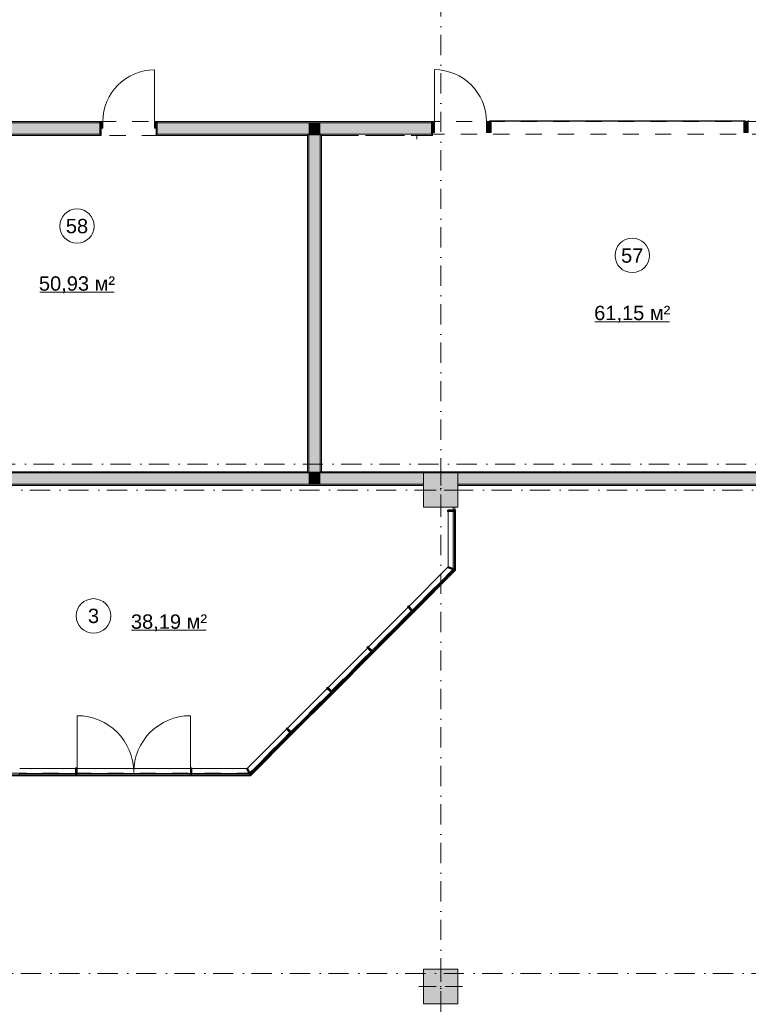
# Model space of a CAD drawing. Header units: millimetres. Extents: x -14761 to 157739, y -22400 to 107990.
# Tile 26 of 81: x 46661 to 59362, y 27040 to 44196. Entities that reach past the tile are written whole.
import ezdxf

# ---------------------------------------------------------------- set-up
doc = ezdxf.new("R2010")
doc.units = ezdxf.units.MM
doc.header["$MEASUREMENT"] = 0
doc.linetypes.add('Штриховая', pattern=[564.444447, 282.222223, -282.222223])
doc.linetypes.add('Штрихпунктирная', pattern=[670.277762, 352.777767, -176.388884, 0, -141.111112])
for name, color, linetype in [('Интерьер - Оборудование бань', 7, 'Continuous'), ('Конструктив - Колонны', 7, 'Continuous'), ('Конструктив - Навесные Стены', 7, 'Continuous'), ('Конструктив - Стены Блок 200 нов', 7, 'Continuous'), ('Элемент Модели - Зона', 7, 'Continuous'), ('Элемент Модели - Оси', 7, 'Continuous')]:
    doc.layers.add(name, color=color, linetype=linetype)
doc.styles.add('СГЕНЕРИР_СТИЛЬ_1', font='txt')

msp = doc.modelspace()

# ---------------------------------------------------------------- hatches: boundary and pattern name
at = {"layer": 'Конструктив - Колонны', "linetype": 'Continuous', "lineweight": 0, "true_color": 0x000000}
for points in [[(53700, 35700), (54300, 35700), (54300, 36300), (53700, 36300)], [(53700, 27050), (54300, 27050), (54300, 27650), (53700, 27650)]]:
    msp.add_hatch(color=18, dxfattribs=at).paths.add_polyline_path(points)
at = {"layer": 'Конструктив - Навесные Стены', "linetype": 'Continuous', "lineweight": 0, "true_color": 0x000000}
for points in [[(53890, 42230), (53890, 42420), (53840, 42420), (53840, 42230)], [(54880, 42230), (54880, 42420), (54800, 42420), (54800, 42230)], [(54850, 42435), (54850, 42425), (59312, 42425), (59312, 42435)], [(59362, 42230), (59362, 42420), (59282, 42420), (59282, 42230)], [(54120, 35649), (54120, 35624), (54220, 35624), (54220, 35649)], [(54220, 35641), (54240, 35641), (54240, 35633), (54260, 35633), (54260, 35658), (54130, 35658), (54130, 35633), (54220, 35633)], [(54240, 34625), (54240, 35629), (54220, 35629), (54220, 34625)], [(54133, 34670), (54123, 34647), (54215, 34608), (54225, 34631)], [(53521, 33892), (54231, 34603), (54216, 34617), (53506, 33906)], [(53439, 33980), (53421, 33963), (53492, 33892), (53510, 33910)], [(52814, 33184), (53510, 33881), (53496, 33896), (52800, 33199)], [(52111, 32477), (52803, 33174), (52789, 33188), (52097, 32491)], [(52732, 33273), (52715, 33255), (52786, 33184), (52803, 33202)], [(51404, 31770), (52101, 32466), (52086, 32480), (51390, 31784)], [(52030, 32565), (52012, 32547), (52083, 32477), (52101, 32494)], [(50683, 31048), (51393, 31759), (51379, 31773), (50669, 31062)], [(51323, 31858), (51305, 31840), (51376, 31770), (51393, 31787)], [(46656, 31041), (47642, 31041), (47642, 31061), (46656, 31061)], [(47662, 31161), (47637, 31161), (47637, 31061), (47662, 31061)], [(49662, 31161), (49637, 31161), (49637, 31061), (49662, 31061)], [(49657, 31041), (50662, 31039), (50662, 31059), (49657, 31061)], [(50640, 31156), (50617, 31146), (50655, 31054), (50678, 31063)]]:
    msp.add_hatch(color=18, dxfattribs=at).paths.add_polyline_path(points)
at = {"layer": 'Конструктив - Стены Блок 200 нов', "linetype": 'Continuous', "lineweight": 0, "true_color": 0x000000}
for points in [[(45217, 42400), (48060, 42400), (48060, 42420), (45237, 42420)], [(45500, 42400), (45300, 42200), (48060, 42200), (48060, 42305), (48060, 42400)], [(48060, 42305), (48110, 42305), (48110, 42420), (48060, 42420)], [(49060, 42420), (49010, 42420), (49010, 42305), (49060, 42305)], [(49060, 42400), (53840, 42400), (53840, 42420), (49060, 42420)], [(49060, 42400), (49060, 42305), (49060, 42200), (51700, 42200), (51700, 42400)], [(51700, 42200), (51900, 42200), (51900, 42400), (51700, 42400)], [(51900, 42200), (53840, 42200), (53840, 42400), (51900, 42400)], [(53860, 42180), (53860, 42420), (53840, 42420), (53840, 42200), (53840, 42180)], [(48060, 42180), (48080, 42180), (48080, 42305), (48060, 42305), (48060, 42200)], [(49040, 42180), (49060, 42180), (49060, 42200), (49060, 42305), (49040, 42305)], [(45329, 42200), (45309, 42180), (48060, 42180), (48060, 42200)], [(49060, 42200), (49060, 42180), (51680, 42180), (51680, 42200)], [(51680, 42180), (51700, 42180), (51700, 42200), (51680, 42200)], [(51680, 42180), (51680, 36320), (51700, 36320), (51700, 42180)], [(51700, 42180), (51900, 42180), (51900, 42200), (51700, 42200)], [(51900, 36320), (51900, 42180), (51700, 42180), (51700, 36320)], [(51900, 42180), (51920, 42180), (51920, 42200), (51900, 42200)], [(51920, 36320), (51920, 42180), (51900, 42180), (51900, 36320)], [(51920, 42180), (52568, 42180), (52568, 42200), (51920, 42200)], [(52688, 42180), (53368, 42180), (53368, 42200), (52688, 42200)], [(53488, 42200), (53488, 42180), (53840, 42180), (53840, 42200)], [(42120, 36300), (51680, 36300), (51680, 36320), (42120, 36320)], [(45300, 36300), (45300, 36100), (51700, 36100), (51700, 36300)], [(51680, 36300), (51700, 36300), (51700, 36320), (51680, 36320)], [(51700, 36300), (51900, 36300), (51900, 36320), (51700, 36320)], [(51700, 36100), (51900, 36100), (51900, 36300), (51700, 36300)], [(51900, 36300), (51920, 36300), (51920, 36320), (51900, 36320)], [(51900, 36100), (53700, 36100), (53700, 36300), (51900, 36300)], [(51920, 36300), (69980, 36300), (69980, 36320), (51920, 36320)], [(54300, 36300), (54300, 36100), (62700, 36100), (62700, 36300)], [(45300, 36080), (53700, 36080), (53700, 36100), (45300, 36100)], [(54300, 36080), (62700, 36080), (62700, 36100), (54300, 36100)]]:
    msp.add_hatch(color=18, dxfattribs=at).paths.add_polyline_path(points)

# ---------------------------------------------------------------- linework, layer by layer
at = {"layer": 'Интерьер - Оборудование бань', "color": 7, "linetype": 'Continuous', "lineweight": 15}
msp.add_line((53585, 42115), (53585, 42180), dxfattribs=at)
at = {"layer": 'Конструктив - Колонны', "color": 251, "linetype": 'Continuous', "lineweight": 5, "true_color": 0x575757}
for p, q in [((54000, 36080), (54000, 36380)), ((53920, 36000), (53620, 36000)), ((54000, 35920), (54000, 35620)), ((54080, 36000), (54380, 36000)), ((54000, 27430), (54000, 27730)), ((53920, 27350), (53620, 27350)), ((54080, 27350), (54380, 27350)), ((54000, 27270), (54000, 26970))]:
    msp.add_line(p, q, dxfattribs=at)
at = {"layer": 'Конструктив - Колонны', "color": 251, "linetype": 'Continuous', "lineweight": 15, "true_color": 0x575757, "flags": 128}
for points in [[(53700, 35700), (54300, 35700), (54300, 36300), (53700, 36300)], [(53700, 27050), (54300, 27050), (54300, 27650), (53700, 27650)]]:
    msp.add_lwpolyline(points, close=True, dxfattribs=at)
at = {"layer": 'Конструктив - Колонны', "color": 251, "linetype": 'Continuous', "lineweight": 5, "true_color": 0x575757}
for p in [(54000, 36000), (54000, 27350)]:
    msp.add_point(p, dxfattribs=at)
at = {"layer": 'Конструктив - Навесные Стены', "color": 7, "linetype": 'Continuous', "lineweight": 15}
for p, q in [((53890, 42415), (53890, 43325)), ((53890, 42420), (53840, 42420)), ((53840, 42420), (53840, 42230)), ((53890, 42420), (53890, 42230)), ((53890, 42415), (53890, 42395)), ((53890, 42395), (53890, 42415)), ((54880, 42420), (54800, 42420)), ((54800, 42420), (54800, 42230)), ((54800, 42415), (54800, 42395)), ((54800, 42395), (54800, 42415)), ((54880, 42420), (54880, 42230)), ((59362, 42420), (59282, 42420)), ((59282, 42420), (59282, 42230)), ((59362, 42445), (59362, 42425)), ((59362, 42425), (59362, 42445)), ((59362, 42420), (59362, 42230)), ((53890, 42230), (53840, 42230)), ((54880, 42230), (54800, 42230)), ((59362, 42230), (59282, 42230)), ((54220, 35649), (54120, 35649)), ((54120, 35649), (54120, 35624)), ((54220, 35624), (54120, 35624)), ((54130, 35658), (54130, 35633)), ((54260, 35658), (54130, 35658)), ((54220, 35633), (54130, 35633)), ((54220, 35649), (54220, 35641)), ((54240, 35641), (54220, 35641)), ((54220, 35633), (54220, 35624)), ((54240, 35641), (54240, 35633)), ((54260, 35633), (54240, 35633)), ((54260, 35658), (54260, 35633)), ((54133, 34670), (54123, 34647)), ((54133, 34670), (54225, 34631)), ((54123, 34647), (54215, 34608)), ((54225, 34631), (54215, 34608)), ((53439, 33980), (53421, 33963)), ((53439, 33980), (53510, 33910)), ((53421, 33963), (53492, 33892)), ((53510, 33910), (53492, 33892)), ((52732, 33273), (52715, 33255)), ((52715, 33255), (52786, 33184)), ((52732, 33273), (52803, 33202)), ((52803, 33202), (52786, 33184)), ((52030, 32565), (52012, 32547)), ((52012, 32547), (52083, 32477)), ((52030, 32565), (52101, 32494)), ((52101, 32494), (52083, 32477)), ((47662, 31081), (47662, 32069)), ((49637, 31081), (49637, 32069)), ((51323, 31858), (51305, 31840)), ((51305, 31840), (51376, 31770)), ((51323, 31858), (51393, 31787)), ((51393, 31787), (51376, 31770)), ((47662, 31161), (47637, 31161)), ((47637, 31161), (47637, 31061)), ((47662, 31061), (47637, 31061)), ((47662, 31161), (47662, 31061)), ((47662, 31026), (47662, 31081)), ((47662, 31081), (47662, 31026)), ((49637, 31161), (49637, 31061)), ((49637, 31161), (49662, 31161)), ((49637, 31026), (49637, 31081)), ((49637, 31081), (49637, 31026)), ((49637, 31061), (49662, 31061)), ((49662, 31161), (49662, 31061)), ((50640, 31156), (50617, 31146)), ((50617, 31146), (50655, 31054)), ((50640, 31156), (50678, 31063)), ((50678, 31063), (50655, 31054))]:
    msp.add_line(p, q, dxfattribs=at)
at = {"layer": 'Конструктив - Навесные Стены', "color": 7, "linetype": 'Continuous', "lineweight": 15, "flags": 128}
for points in [[(54850, 42435), (54850, 42425), (59312, 42425), (59312, 42435)], [(54240, 34625), (54220, 34625), (54220, 35629), (54240, 35629)], [(53521, 33892), (53506, 33906), (54216, 34617), (54231, 34603)], [(52814, 33184), (52800, 33199), (53496, 33896), (53510, 33881)], [(52111, 32477), (52097, 32491), (52789, 33188), (52803, 33174)], [(51404, 31770), (51390, 31784), (52086, 32480), (52101, 32466)], [(50683, 31048), (50669, 31062), (51379, 31773), (51393, 31759)], [(46656, 31041), (46656, 31061), (47642, 31061), (47642, 31041)], [(49657, 31041), (49657, 31061), (50662, 31059), (50662, 31039)]]:
    msp.add_lwpolyline(points, close=True, dxfattribs=at)
for points in [[(54130, 35624), (54130, 34662)], [(54220, 34634), (54220, 35624)], [(54240, 34612), (54240, 35633)], [(54260, 35633), (54260, 34604)], [(50674, 31039), (51399, 31764), (52106, 32471), (52809, 33179), (53515, 33887), (54240, 34612)], [(54260, 34604), (53529, 33873), (52823, 33165), (52120, 32457), (51413, 31750), (50683, 31019)], [(54126, 34654), (53446, 33973)], [(53510, 33910), (54210, 34611)], [(52101, 32494), (52794, 33193), (53492, 33892)], [(53429, 33956), (52739, 33266)], [(52722, 33248), (52037, 32558)], [(52019, 32540), (51330, 31851)], [(51393, 31787), (52083, 32477)], [(51312, 31833), (50632, 31152)], [(50676, 31069), (51376, 31770)], [(51399, 31764), (51385, 31778)], [(51385, 31778), (51399, 31764)], [(47637, 31151), (46661, 31151)], [(46661, 31061), (47637, 31061)], [(49637, 31151), (48649, 31151), (47662, 31151)], [(47662, 31061), (48649, 31061), (49637, 31061)], [(50624, 31149), (49662, 31151)], [(49662, 31061), (50653, 31059)], [(45325, 31041), (45337, 31041), (45649, 31041), (46649, 31041), (47649, 31041), (48649, 31041), (49650, 31041), (50674, 31039)], [(50683, 31019), (49650, 31021), (48649, 31021), (47649, 31021), (46649, 31021), (45649, 31021), (45337, 31021), (45325, 31021)]]:
    msp.add_lwpolyline(points, dxfattribs=at)
at = {"layer": 'Конструктив - Навесные Стены', "color": 7, "linetype": 'Continuous', "lineweight": 15}
for centre, radius, start, end in [((53890, 42415), 910, 0, 90), ((47662, 31081), 988, 0, 90), ((49637, 31081), 988, 90, 180)]:
    msp.add_arc(centre, radius, start, end, dxfattribs=at)
at = {"layer": 'Конструктив - Стены Блок 200 нов', "color": 251, "linetype": 'Continuous', "lineweight": 5, "true_color": 0x575757}
for p, q in [((49010, 42420), (49010, 43320)), ((48110, 42420), (48060, 42420)), ((48060, 42420), (48060, 42305)), ((48110, 42305), (48110, 42420)), ((49060, 42420), (49010, 42420)), ((49010, 42420), (49010, 42305)), ((49060, 42305), (49060, 42420)), ((48060, 42305), (48110, 42305)), ((49010, 42305), (49060, 42305))]:
    msp.add_line(p, q, dxfattribs=at)
at = {"layer": 'Конструктив - Стены Блок 200 нов', "color": 251, "linetype": 'Continuous', "lineweight": 20, "true_color": 0x575757}
for p, q in [((48060, 42400), (45500, 42400)), ((48060, 42420), (48060, 42400)), ((48060, 42420), (48060, 42400)), ((48060, 42420), (48060, 42400)), ((48060, 42400), (48060, 42305)), ((48060, 42400), (48060, 42305)), ((48060, 42400), (48060, 42305)), ((49060, 42420), (49060, 42400)), ((49060, 42420), (49060, 42400)), ((49060, 42420), (49060, 42400)), ((51700, 42400), (49060, 42400)), ((49060, 42400), (49060, 42305)), ((49060, 42400), (49060, 42305)), ((49060, 42400), (49060, 42305)), ((51900, 42400), (51700, 42400)), ((53840, 42400), (51900, 42400)), ((53840, 42420), (53860, 42420)), ((53840, 42200), (53840, 42420)), ((53860, 42420), (53860, 42180)), ((53860, 42420), (53860, 42180)), ((48060, 42305), (48080, 42305)), ((48060, 42200), (48060, 42305)), ((48080, 42305), (48080, 42180)), ((48080, 42305), (48080, 42180)), ((49040, 42305), (49040, 42180)), ((49060, 42305), (49040, 42305)), ((49040, 42305), (49040, 42180)), ((49060, 42200), (49060, 42305)), ((45300, 42200), (48060, 42200)), ((48060, 42180), (48080, 42180)), ((48060, 42180), (48080, 42180)), ((49060, 42180), (49040, 42180)), ((49060, 42180), (49040, 42180)), ((49060, 42200), (51700, 42200)), ((51700, 42200), (51700, 42180)), ((51700, 42200), (51700, 42180)), ((51700, 42180), (51700, 36320)), ((51900, 42180), (51900, 42200)), ((51900, 42180), (51900, 42200)), ((51900, 42200), (52568, 42200)), ((51900, 36320), (51900, 42180)), ((52688, 42200), (52568, 42200)), ((52688, 42200), (53368, 42200)), ((53488, 42200), (53368, 42200)), ((53488, 42200), (53840, 42200)), ((53840, 42180), (53860, 42180)), ((53840, 42180), (53860, 42180)), ((51700, 36300), (45300, 36300)), ((51700, 36320), (51700, 36300)), ((51700, 36320), (51700, 36300)), ((51900, 36300), (51900, 36320)), ((51900, 36300), (51900, 36320)), ((53700, 36300), (51900, 36300)), ((62700, 36300), (54300, 36300)), ((45300, 36100), (51700, 36100)), ((51700, 36100), (51900, 36100)), ((51900, 36100), (53700, 36100)), ((54300, 36100), (62700, 36100))]:
    msp.add_line(p, q, dxfattribs=at)
at = {"layer": 'Конструктив - Стены Блок 200 нов', "color": 251, "linetype": 'Continuous', "lineweight": 20, "true_color": 0x575757, "flags": 128}
for points in [[(48060, 42420), (45209, 42420)], [(53840, 42420), (49060, 42420)], [(45309, 42180), (48060, 42180)], [(49060, 42180), (51680, 42180)], [(51680, 42180), (51680, 36320)], [(51920, 36320), (51920, 42180)], [(51920, 42180), (52568, 42180)], [(52688, 42180), (53368, 42180)], [(53488, 42180), (53840, 42180)], [(51680, 36320), (42120, 36320)], [(69980, 36320), (51920, 36320)], [(45300, 36080), (53700, 36080)], [(54300, 36080), (62700, 36080)]]:
    msp.add_lwpolyline(points, dxfattribs=at)
at = {"layer": 'Конструктив - Стены Блок 200 нов', "color": 251, "linetype": 'Continuous', "lineweight": 5, "true_color": 0x575757}
msp.add_arc((49010, 42420), 900, 90, 180, dxfattribs=at)
at = {"layer": 'Элемент Модели - Зона', "color": 7, "linetype": 'Continuous', "lineweight": 15}
for p, q in [((47010, 39446), (48311, 39446)), ((56689, 38934), (57989, 38934)), ((48613, 33556), (49914, 33556))]:
    msp.add_line(p, q, dxfattribs=at)
at = {"layer": 'Элемент Модели - Зона', "color": 7, "linetype": 'Штриховая', "lineweight": 15, "flags": 128}
for points in [[(36150, 44957), (36110, 44957), (36110, 36320), (41880, 36320), (41880, 39142), (45143, 42405), (45157, 42391), (45157, 42420), (63300, 42420), (63300, 42400), (77400, 42400), (77400, 42420), (114081, 42420), (117317, 39177), (117320, 38842), (117320, 36305), (117360, 36305), (117360, 34300), (117120, 34300), (117120, 35700), (116700, 35700), (116700, 36100), (108300, 36100), (108300, 35700), (107700, 35700), (107700, 36100), (99320, 36100), (99320, 26970), (107700, 26970), (107700, 27650), (108300, 27650), (108300, 26460), (112380, 26460), (112380, 27370), (112500, 27370), (112500, 21180), (117120, 21180), (117120, 26250), (116650, 26250), (116650, 27750), (117120, 27750), (117120, 32800), (117360, 32800), (117360, 20150), (117120, 20150), (117120, 20940), (99320, 20940), (99320, 14650), (117120, 14650), (117120, 17700), (116700, 17700), (116700, 18326), (117120, 18326), (117120, 18650), (117360, 18650), (117360, 18320), (120850, 18320), (120850, 37205), (120239, 37205), (120239, 45000), (125700, 45000), (125700, 45300), (126300, 45300), (126300, 45000), (141025, 45000), (141025, 45100), (140125, 45100), (140125, 47500), (132700, 47500), (132700, 53680), (130530, 53680), (130530, 54300), (129183, 54300), (126300, 54300), (126300, 53700), (125700, 53700), (125700, 54213), (124800, 54213), (117300, 54213), (117300, 53700), (116700, 53700), (116700, 54213), (108300, 54213), (108300, 53700), (107700, 53700), (107700, 54213), (99300, 54213), (99300, 53700), (98700, 53700), (98700, 54213), (90650, 54213), (90650, 53700), (90050, 53700), (89950, 53700), (89950, 48633), (77450, 48633), (77450, 53800), (77450, 61690), (77460, 61690), (77460, 67850), (74720, 67850), (74720, 59730), (73965, 59730), (73965, 54212), (72300, 54212), (72300, 53700), (71700, 53700), (71700, 54212), (63300, 54212), (63300, 53700), (62700, 53700), (62700, 54212), (61025, 54212), (61025, 46500), (61025, 45000), (54300, 45000), (54300, 44700), (53700, 44700), (53700, 45000), (45300, 45000), (45300, 44700), (44700, 44700), (44700, 45000), (36750, 45000), (36750, 44700), (36150, 44700)], [(51680, 36320), (51680, 42180), (45310, 42180), (42120, 38990), (42120, 36320)], [(62300, 36320), (62300, 42200), (51900, 42200), (51900, 36320)], [(36150, 27538), (36110, 27538), (36110, 18300), (45300, 18300), (67805, 18300), (67805, 23083), (71686, 26964), (71700, 26950), (71720, 26950), (71720, 26970), (71680, 26970), (71680, 27034), (67805, 30909), (67805, 33690), (65655, 33690), (65655, 36080), (63300, 36080), (63300, 35700), (62700, 35700), (62700, 36080), (54300, 36080), (54300, 35700), (54245, 35700), (54245, 34598), (50682, 31035), (45300, 31035), (45300, 27650), (45300, 27538), (45300, 27050), (44700, 27050), (44700, 27538), (36750, 27538), (36750, 27050), (36150, 27050)], [(45300, 36080), (45300, 31067), (50663, 31067), (54217, 34621), (54217, 35700), (53700, 35700), (53700, 36080)], [(53700, 27650), (54300, 27650), (54300, 27050), (53700, 27050)]]:
    msp.add_lwpolyline(points, close=True, dxfattribs=at)
at = {"layer": 'Элемент Модели - Зона', "color": 7, "linetype": 'Continuous', "lineweight": 15, "flags": 128}
for points in [[(47960, 40600, 1), (47360, 40600, 1)], [(57639, 40088, 1), (57039, 40088, 1)], [(48248, 33808, 1), (47648, 33808, 1)]]:
    msp.add_lwpolyline(points, format="xyb", close=True, dxfattribs=at)
at = {"layer": 'Элемент Модели - Оси', "color": 7, "linetype": 'Штрихпунктирная', "lineweight": 15}
for p, q in [((54000, 92200), (54000, -1975)), ((-12761, 36450), (155650, 36450)), ((-12153, 36000), (155043, 36000)), ((-12314, 27575), (155203, 27575))]:
    msp.add_line(p, q, dxfattribs=at)

# ---------------------------------------------------------------- texts
at = {"layer": 'Элемент Модели - Зона', "color": 7, "lineweight": 15, "char_height": 250, "attachment_point": 5, "style": 'СГЕНЕРИР_СТИЛЬ_1'}
for s, insert in [('\\A1;{\\pqc;\\fArial|b0|i0|c204|p38;58}', (47660, 40598)), ('\\A1;{\\pqc;\\fArial|b0|i0|c204|p38;57}', (57339, 40085)), ('\\A1;{\\pqc;\\fArial|b0|i0|c204|p38;50,93 м²}', (47660, 39576)), ('\\A1;{\\pqc;\\fArial|b0|i0|c204|p38;61,15 м²}', (57339, 39063)), ('\\A1;{\\pqc;\\fArial|b0|i0|c204|p38;3}', (47948, 33806)), ('\\A1;{\\pqc;\\fArial|b0|i0|c204|p38;38,19 м²}', (49264, 33685))]:
    msp.add_mtext(s, dxfattribs=dict(at, insert=insert))

doc.saveas('drawing.dxf')
